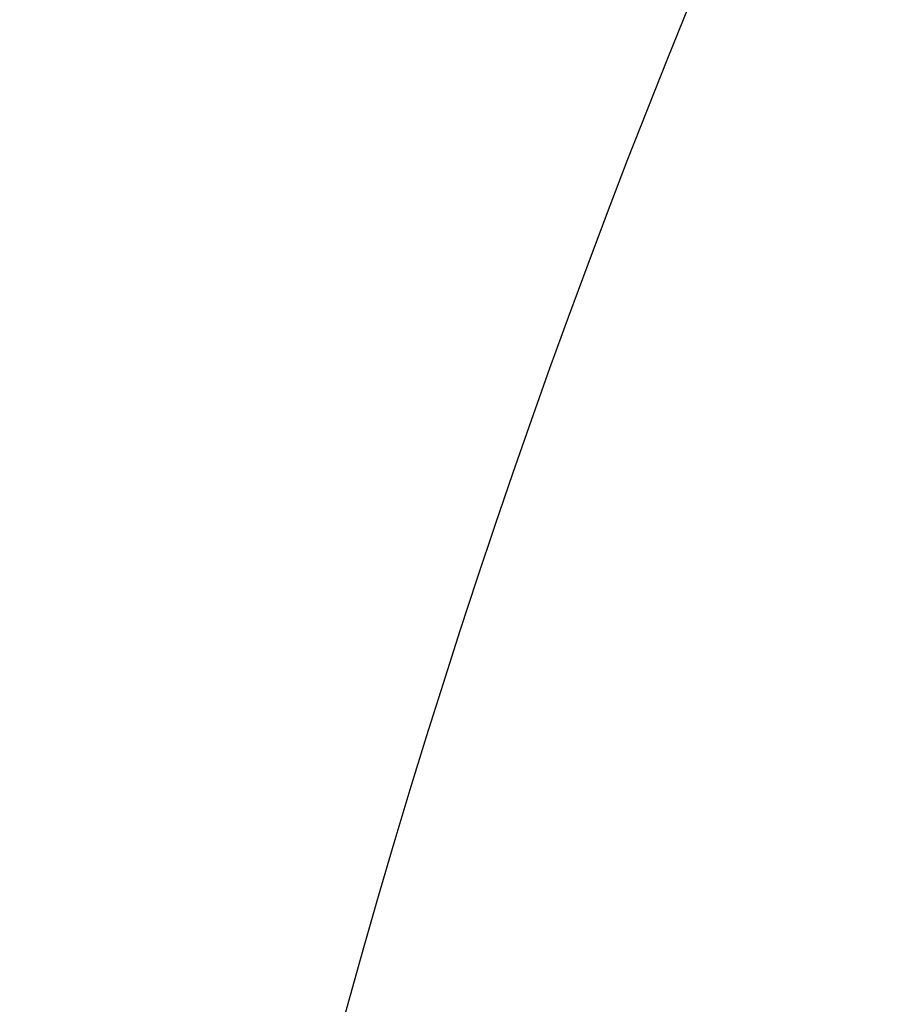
# Model space of a CAD drawing. Header units: millimetres. Extents: x 413 to 1023, y 560 to 1170.
# Tile 90 of 256: x 413 to 442, y 947 to 980. Entities that reach past the tile are written whole.
import ezdxf

# ---------------------------------------------------------------- set-up
doc = ezdxf.new("R2010")
doc.units = ezdxf.units.MM
doc.layers.add('Flora Ø60_Tall$Københanver Ø60 Tall', color=7, linetype='Continuous')

msp = doc.modelspace()

# ---------------------------------------------------------------- linework, layer by layer
at = {"layer": 'Flora Ø60_Tall$Københanver Ø60 Tall', "extrusion": (0, 0, -1)}
for centre, radius in [((-717.829, 865.068, -658.5), 305), ((-717.829, 865.068, -637), 286.315), ((-717.829, 865.068, -625), 286.315), ((-717.829, 865.068, -680), 283.5)]:
    msp.add_circle(centre, radius, dxfattribs=at)
at = {"layer": 'Flora Ø60_Tall$Københanver Ø60 Tall'}
for points, knots in [([(453.897, 968.359, 620.233), (453.692, 967.816, 620.219), (453.495, 967.292, 620.205), (452.678, 965.117, 620.152), (451.506, 961.947, 620.088), (450.414, 958.855, 620.043), (448.792, 954.121, 619.983), (447.735, 950.85, 619.954), (445.762, 944.36, 619.912), (444.848, 941.146, 619.899), (443.127, 934.671, 619.885), (442.319, 931.404, 619.882), (440.82, 924.839, 619.882), (440.132, 921.545, 619.885), (438.873, 914.965, 619.899), (438.302, 911.673, 619.91), (437.264, 904.972, 619.951), (436.797, 901.566, 619.979), (436.206, 896.6, 620.036), (435.849, 893.343, 620.078), (435.529, 889.976, 620.144), (435.319, 887.659, 620.2), (435.269, 887.103, 620.214), (435.218, 886.525, 620.229)], [-40.985901, -40.985901, -40.985901, -40.985901, -39.452168, -39.452168, -34.532166, -29.612164, -29.612164, -19.772161, -19.772161, -9.932157, -9.932157, -0.092154, -0.092154, 9.74785, 9.74785, 19.587854, 19.587854, 29.427857, 29.427857, 34.347859, 39.267861, 39.267861, 40.793273, 40.793273, 40.793273, 40.793273]), ([(454.113, 968.295, 618.491), (453.896, 967.713, 618.469), (453.688, 967.155, 618.448), (452.862, 964.932, 618.366), (451.699, 961.758, 618.26), (450.623, 958.691, 618.184), (449.019, 953.999, 618.089), (447.968, 950.756, 618.051), (445.996, 944.296, 618.003), (445.076, 941.082, 617.996), (443.347, 934.611, 617.991), (442.537, 931.349, 617.991), (441.041, 924.793, 617.991), (440.356, 921.504, 617.99), (439.106, 914.926, 617.994), (438.541, 911.633, 618), (437.516, 904.96, 618.046), (437.057, 901.585, 618.083), (436.466, 896.666, 618.176), (436.106, 893.439, 618.251), (435.776, 890.073, 618.359), (435.554, 887.706, 618.444), (435.499, 887.111, 618.466), (435.442, 886.49, 618.489)], [-41.063201, -41.063201, -41.063201, -41.063201, -39.452168, -39.452168, -34.532166, -29.612164, -29.612164, -19.772161, -19.772161, -9.932157, -9.932157, -0.092154, -0.092154, 9.74785, 9.74785, 19.587854, 19.587854, 29.427857, 29.427857, 34.347859, 39.267861, 39.267861, 40.881098, 40.881098, 40.881098, 40.881098]), ([(454.308, 968.224, 616.821), (454.081, 967.611, 616.796), (453.866, 967.027, 616.771), (453.03, 964.749, 616.68), (451.873, 961.553, 616.562), (450.814, 958.515, 616.478), (449.234, 953.877, 616.376), (448.193, 950.678, 616.338), (446.223, 944.26, 616.295), (445.294, 941.044, 616.293), (443.552, 934.566, 616.298), (442.739, 931.305, 616.303), (441.242, 924.746, 616.302), (440.56, 921.456, 616.296), (439.32, 914.867, 616.289), (438.762, 911.569, 616.29), (437.753, 904.935, 616.331), (437.303, 901.603, 616.368), (436.715, 896.741, 616.471), (436.351, 893.546, 616.555), (436.007, 890.163, 616.676), (435.77, 887.742, 616.77), (435.71, 887.12, 616.795), (435.647, 886.468, 616.821)], [-41.101656, -41.101656, -41.101656, -41.101656, -39.452168, -39.452168, -34.532166, -29.612164, -29.612164, -19.772161, -19.772161, -9.932157, -9.932157, -0.092154, -0.092154, 9.74785, 9.74785, 19.587854, 19.587854, 29.427857, 29.427857, 34.347859, 39.267861, 39.267861, 40.919312, 40.919312, 40.919312, 40.919312]), ([(454.711, 968.075, 613.324), (454.479, 967.433, 613.3), (454.26, 966.824, 613.279), (453.41, 964.456, 613.198), (452.25, 961.197, 613.102), (451.21, 958.187, 613.044), (449.659, 953.62, 612.974), (448.636, 950.499, 612.95), (446.671, 944.169, 612.928), (445.73, 940.964, 612.932), (443.966, 934.488, 612.945), (443.144, 931.222, 612.954), (441.643, 924.645, 612.953), (440.967, 921.346, 612.942), (439.747, 914.749, 612.927), (439.205, 911.455, 612.923), (438.23, 904.903, 612.944), (437.797, 901.647, 612.968), (437.213, 896.86, 613.039), (436.844, 893.697, 613.099), (436.474, 890.255, 613.196), (436.212, 887.751, 613.279), (436.145, 887.106, 613.301), (436.075, 886.426, 613.325)], [-41.095963, -41.095963, -41.095963, -41.095963, -39.452168, -39.452168, -34.532166, -29.612164, -29.612164, -19.772161, -19.772161, -9.932157, -9.932157, -0.092154, -0.092154, 9.74785, 9.74785, 19.587854, 19.587854, 29.427857, 29.427857, 34.347859, 39.267861, 39.267861, 40.911722, 40.911722, 40.911722, 40.911722])]:
    msp.add_open_spline(points, degree=3, knots=knots, dxfattribs=at)

doc.saveas('drawing.dxf')
